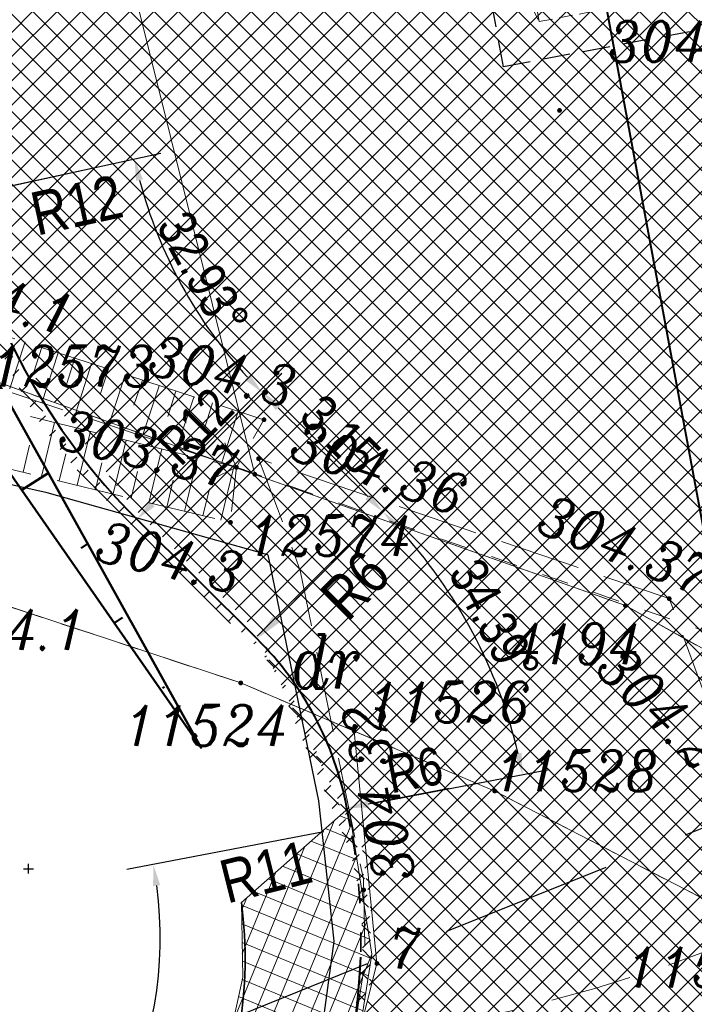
# Model space of a CAD drawing. Extents: x 779 to 3668, y -1329 to 9570.
# Tile 20 of 106: x 2268 to 2281, y -727 to -709. Entities that reach past the tile are written whole.
import ezdxf

# ---------------------------------------------------------------- set-up
doc = ezdxf.new("R2010")
doc.units = 0
for name, pattern in [('0.5_0.5', [1, 0.5, -0.5]), ('1.5_0.5', [2, 1.5, -0.5]), ('ACAD_ISO03W100', [30, 12, -18]), ('CIĄGłA', [0]), ('DASH', [0.75, 0.5, -0.25]), ('DASHED', [0.75, 0.5, -0.25]), ('HIDDEN2', [4.762499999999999, 3.175, -1.5875]), ('ib05_500', [1, 0.5, -0.5]), ('KRESKOWA', [0.75, 0.5, -0.25]), ('mz1.25_0.5', [1.75, 1.25, -0.5])]:
    doc.linetypes.add(name, pattern=pattern)
doc.layers.add('-AGP1_zbiorniki', color=7, linetype='DASHED', lineweight=5, true_color=0x000000)
for name, color, linetype, lineweight in [('000 Inne (niezydentyfikowane)', 7, 'Continuous', 0), ('203-punkt graniczny', 7, 'Continuous', 0), ('203-punkt graniczny-Atr103', 7, 'Continuous', 0), ('210-oznaczenie konturu użytku gruntowego', 7, 'Continuous', 0), ('217-kontur klasyfikacyjny', 7, 'Continuous', 0), ('218-kontur użytku gruntowego', 7, 'Continuous', 0), ('219-działka ewidencyjna', 7, 'Continuous', 0), ('_a_obiekty', 250, 'Continuous', 30), ('AGP1_KRAWEZNIKI', 7, 'Continuous', 40), ('jezdnia (powierzchnia)', 7, 'Continuous', 0), ('MPZP', 7, 'Continuous', 0), ('ogrodzenie trwałe (linia)', 7, 'Continuous', 0), ('przepust (linia)', 7, 'Continuous', 0), ('przepust (linia) - symbol', 7, 'Continuous', 0), ('punkt wysokościowy naturalny-Atr2', 7, 'Continuous', 0), ('RTPW01', 253, 'Continuous', 0), ('RTPW02', 7, 'Continuous', 0), ('skarpa nieumocniona (powierzchnia)', 7, 'Continuous', 0), ('zz-krawObn', 1, 'ACAD_ISO03W100', 35), ('zz-legenda', 7, 'Continuous', 13), ('zz-obrzeża', 44, 'Continuous', 35), ('zz-skarpy', 92, 'Continuous', 50), ('zz-wymiry', 7, 'Continuous', 18), ('zz-wypełnienie-chodniki', 142, 'Continuous', 5), ('zz-wypełnienie-drogi', 52, 'Continuous', 5)]:
    doc.layers.add(name, color=color, linetype=linetype, lineweight=lineweight)
doc.layers.add('TECHNOLOGIA PALIW', color=7, linetype='Continuous')
doc.styles.add('ARIAL', font='ARIALN.TTF')
doc.styles.get("Standard").update_dxf_attribs({"font": 'arial.ttf'})
doc.styles.add('Style-ITALIC_1250', font='ITALIC_1250.shx')
doc.linetypes.add('902-500', pattern='A,3.75,[24,dgnlstyle-geo-mz.shx,S=0.002785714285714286,R=0,X=0,Y=0],3.75', length=7.5)
doc.dimstyles.new('z1do1', dxfattribs={"dimtxt": 0.7, "dimasz": 0.4, "dimexe": 0.5, "dimexo": 0.5, "dimgap": 0.1, "dimtad": 1, "dimrnd": 0.05, "dimzin": 0, "dimdsep": 46, "dimtxsty": 'ARIAL', "dimcen": 0.09, "dimazin": 0, "dimtfac": 1, "dimtofl": 0, "dimtmove": 0, "dimatfit": 3, "dimfxl": 1, "dimtolj": 1, "dimtzin": 0, "dimarcsym": 0})

# ---------------------------------------------------------------- blocks, each defined once
blk = doc.blocks.new('203')
at = {"linetype": 'Continuous', "lineweight": -2, "ltscale": 10}
h = blk.add_hatch(color=0, dxfattribs=at)
edge = h.paths.add_edge_path()
edge.add_arc((0, 0), 0.45, 0, 360)
blk = doc.blocks.new('IB05')
at = {"color": 0, "linetype": 'Continuous', "lineweight": -2, "ltscale": 10}
for q in [(3.54, 3.54), (3.54, -3.54)]:
    blk.add_line((0, 0), q, dxfattribs=at)
blk = doc.blocks.new('RTPW01')
at = {"layer": 'RTPW01', "linetype": 'Continuous', "lineweight": 13, "true_color": 0x939598}
h = blk.add_hatch(color=252, dxfattribs=at)
edge = h.paths.add_edge_path()
edge.add_arc((0, 0), 0.045, 0, 360)
blk = doc.blocks.new('RTPW02')
at = {"layer": 'RTPW02', "linetype": 'Continuous', "lineweight": 13}
h = blk.add_hatch(color=7, dxfattribs=at)
edge = h.paths.add_edge_path()
edge.add_arc((0, 0), 0.045, 0, 360)
blk = doc.blocks.new('PZT MDCP podkład')
at = {"layer": '000 Inne (niezydentyfikowane)', "color": 8, "linetype": 'Continuous', "lineweight": 13, "flags": 128}
for points in [[(2130.446406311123, 41.14646074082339), (2130.146406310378, 40.22646074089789)], [(2130.756406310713, 41.04646074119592), (2130.60640631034, 40.58646074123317)], [(2131.056406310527, 40.94646074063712), (2130.756406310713, 40.01646074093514)], [(2131.366406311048, 40.84646074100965), (2131.216406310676, 40.37646074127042)], [(2131.676406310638, 40.74646074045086), (2131.376406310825, 39.81646074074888)], [(2131.98640631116, 40.64646074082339), (2131.836406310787, 40.17646074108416)], [(2132.29640631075, 40.53646074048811), (2131.996406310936, 39.60646074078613)], [(2132.616406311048, 40.43646074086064), (2132.456406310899, 39.97646074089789)], [(2132.926406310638, 40.33646074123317), (2132.616406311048, 39.40646074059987)], [(2133.23640631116, 40.23646074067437), (2133.086406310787, 39.76646074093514)], [(2133.566406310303, 40.12646074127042), (2133.256406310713, 39.18646074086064)], [(2133.916406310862, 40.01646074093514), (2133.766406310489, 39.54646074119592)], [(2134.386406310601, 39.85646074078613), (2134.086406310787, 38.91646074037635)], [(2130.746406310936, 38.65646074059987), (2130.98640631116, 39.65646074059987)], [(2131.406406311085, 38.49646074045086), (2131.656406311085, 39.49646074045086)], [(2130.406406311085, 38.73646074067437), (2130.526406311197, 39.23646074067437)], [(2132.076406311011, 38.33646074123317), (2132.316406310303, 39.32646074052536)], [(2131.076406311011, 38.57646074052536), (2131.196406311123, 39.07646074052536)], [(2132.73640631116, 38.16646074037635), (2132.976406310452, 39.16646074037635)], [(2133.396406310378, 38.00646074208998), (2133.636406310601, 39.00646074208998)], [(2131.746406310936, 38.41646074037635), (2131.866406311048, 38.90646074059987)], [(2134.066406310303, 37.84646074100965), (2134.306406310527, 38.83646074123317)], [(2132.406406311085, 38.25646074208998), (2132.526406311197, 38.74646074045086)], [(2133.066406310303, 38.08646074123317), (2133.186406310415, 38.58646074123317)], [(2133.73640631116, 37.92646074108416), (2133.85640631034, 38.42646074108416)]]:
    blk.add_lwpolyline(points, dxfattribs=at)
at = {"layer": '217-kontur klasyfikacyjny', "color": 8, "linetype": '1.5_0.5', "lineweight": 13, "flags": 128}
for points in [[(2129.646406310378, 40.50646074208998), (2134.696406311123, 38.69646074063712)], [(2134.696406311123, 38.69646074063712), (2141.556406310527, 36.26646074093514)], [(2141.556406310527, 36.26646074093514), (2153.186406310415, 29.79646074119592)]]:
    blk.add_lwpolyline(points, dxfattribs=at)
at = {"layer": '218-kontur użytku gruntowego', "color": 8, "linetype": '0.5_0.5', "lineweight": 13, "flags": 128}
for points in [[(2134.696406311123, 38.69646074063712), (2129.646406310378, 40.50646074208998)], [(2129.646406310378, 40.50646074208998), (2134.696406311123, 38.69646074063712)], [(2141.556406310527, 36.26646074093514), (2134.696406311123, 38.69646074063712)], [(2134.696406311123, 38.69646074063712), (2141.556406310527, 36.26646074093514)], [(2127.436406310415, 37.14646074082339), (2134.436406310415, 34.83646074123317)], [(2134.436406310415, 34.83646074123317), (2127.436406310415, 37.14646074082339)], [(2153.186406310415, 29.79646074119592), (2141.556406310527, 36.26646074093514)], [(2141.556406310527, 36.26646074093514), (2153.186406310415, 29.79646074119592)], [(2134.436406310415, 34.83646074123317), (2136.536406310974, 33.94646074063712)], [(2136.536406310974, 33.94646074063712), (2134.436406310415, 34.83646074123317)], [(2136.536406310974, 33.94646074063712), (2139.136406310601, 32.83646074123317)], [(2139.136406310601, 32.83646074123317), (2136.536406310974, 33.94646074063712)], [(2139.136406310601, 32.83646074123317), (2144.056406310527, 30.29646074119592)], [(2144.056406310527, 30.29646074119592), (2139.136406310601, 32.83646074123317)]]:
    blk.add_lwpolyline(points, dxfattribs=at)
at = {"layer": '219-działka ewidencyjna', "color": 8, "linetype": 'Continuous', "lineweight": 13, "flags": 128}
for points in [[(2127.666406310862, 66.85646074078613), (2134.696406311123, 38.69646074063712)], [(2129.646406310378, 40.50646074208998), (2134.696406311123, 38.69646074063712)], [(2141.556406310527, 36.26646074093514), (2134.696406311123, 38.69646074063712)], [(2127.436406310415, 37.14646074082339), (2134.436406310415, 34.83646074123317)], [(2141.556406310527, 36.26646074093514), (2153.186406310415, 29.79646074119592)], [(2134.436406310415, 34.83646074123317), (2136.536406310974, 33.94646074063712)], [(2136.536406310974, 33.94646074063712), (2136.956406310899, 29.64646074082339)], [(2136.536406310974, 33.94646074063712), (2139.136406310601, 32.83646074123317)], [(2139.136406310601, 32.83646074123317), (2144.056406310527, 30.29646074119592)], [(2136.016406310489, 25.92646074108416), (2136.956406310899, 29.64646074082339)]]:
    blk.add_lwpolyline(points, dxfattribs=at)
at = {"layer": 'jezdnia (powierzchnia)', "color": 8, "linetype": '1.5_0.5', "lineweight": 13, "flags": 128}
blk.add_lwpolyline([(2222.326157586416, 18.11695764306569), (2221.202736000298, 22.08333797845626), (2205.386406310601, 20.09646074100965), (2204.446406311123, 20.59646074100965), (2203.096406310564, 26.22646074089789), (2196.866406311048, 25.28646074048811), (2195.626406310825, 20.02646074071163), (2193.79640631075, 18.82646074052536), (2188.866406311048, 17.98646074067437), (2181.466406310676, 17.5564607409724), (2178.60640631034, 17.87646074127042), (2176.756406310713, 18.4564607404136), (2173.726406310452, 19.86646074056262), (2171.816406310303, 21.16646074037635), (2167.276406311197, 24.5564607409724), (2161.216406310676, 26.82646074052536), (2157.676406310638, 27.8064607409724), (2155.096406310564, 28.10646074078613), (2148.54640631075, 27.61646074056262), (2147.48640631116, 27.65646074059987), (2146.556406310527, 27.97646074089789), (2145.85640631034, 28.60646074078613), (2144.73640631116, 30.36646074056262), (2142.996406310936, 34.69646074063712), (2142.366406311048, 36.39646074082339), (2134.766406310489, 38.98646074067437), (2135.116406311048, 38.06646074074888), (2135.536406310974, 36.91646074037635), (2136.706406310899, 31.2064607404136), (2136.73640631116, 29.67646074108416), (2136.306406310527, 26.97646074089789), (2135.846406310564, 25.41646074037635), (2133.726406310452, 22.48646074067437), (2132.306406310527, 21.32646074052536), (2131.48640631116, 20.7064607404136), (2127.04640631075, 18.56646074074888), (2125.056406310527, 17.66646074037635), (2127.506406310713, 10.91646074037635), (2129.216406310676, 11.49646074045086), (2130.676406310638, 11.48646074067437), (2132.096406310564, 11.14646074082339), (2133.716406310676, 10.47646074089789), (2146.306406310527, 15.7064607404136), (2146.29640631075, 16.14646074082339), (2146.506406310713, 16.78646074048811), (2146.996406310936, 17.56646074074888), (2147.256406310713, 17.8064607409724), (2147.826406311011, 18.18646074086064), (2148.396406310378, 18.40646074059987), (2149.006406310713, 18.51646074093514), (2149.656406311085, 18.53646074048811), (2150.306406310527, 18.40646074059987), (2150.866406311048, 18.18646074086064), (2152.256406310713, 17.27646074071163), (2152.966406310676, 16.61646074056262), (2160.196406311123, 19.5564607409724), (2160.416406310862, 20.02646074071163), (2161.966406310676, 20.22646074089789), (2164.176406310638, 19.73646074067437), (2166.85640631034, 18.8064607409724), (2176.416406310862, 14.62646074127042), (2183.04640631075, 13.98646074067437), (2201.016406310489, 15.82646074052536), (2205.616406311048, 16.27646074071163), (2221.196406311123, 17.98646074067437), (2222.326157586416, 18.11695764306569)], close=True, dxfattribs=at)
at = {"layer": 'MPZP', "color": 8, "linetype": 'Continuous', "lineweight": 40, "flags": 128}
blk.add_lwpolyline([(2125.101502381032, 133.7545044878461), (2146.578038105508, 18.45540025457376), (2153.73655266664, -8.652922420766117)], dxfattribs=at)
at = {"layer": 'ogrodzenie trwałe (linia)', "color": 8, "linetype": '902-500', "lineweight": 30, "flags": 128}
for points in [[(2134.936406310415, 37.2064607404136), (2130.85640631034, 38.35646074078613), (2128.256406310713, 38.93646074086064), (2120.626406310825, 40.02646074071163), (2116.476406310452, 40.04646074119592), (2119.506406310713, 21.00646074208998), (2124.346406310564, 18.61646074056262), (2126.23640631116, 19.08646074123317)], [(2134.936406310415, 37.2064607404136), (2135.876406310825, 32.65646074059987), (2136.156406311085, 30.0564607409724), (2135.806406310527, 27.46646074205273), (2134.836406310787, 25.07646074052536), (2133.246406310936, 22.94646074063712), (2131.266406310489, 21.3064607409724)]]:
    blk.add_lwpolyline(points, dxfattribs=at)
at = {"layer": 'przepust (linia)', "color": 8, "linetype": 'ib05_500', "lineweight": 13, "flags": 128}
blk.add_lwpolyline([(2134.35640631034, 38.82646074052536), (2143.076406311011, 35.77646074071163)], dxfattribs=at)
at = {"layer": 'skarpa nieumocniona (powierzchnia)', "color": 8, "linetype": 'mz1.25_0.5', "lineweight": 13, "flags": 128}
for points in [[(2128.29640631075, 40.83646074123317), (2134.35640631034, 38.82646074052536), (2134.866406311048, 39.7064607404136), (2128.316406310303, 41.83646074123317), (2120.656406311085, 42.90646074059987), (2116.48640631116, 42.85646074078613), (2114.636406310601, 43.22646074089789), (2112.886406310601, 42.25646074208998), (2113.586406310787, 42.3864607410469), (2114.086406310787, 42.08646074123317), (2116.176406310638, 41.97646074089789), (2120.73640631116, 42.0564607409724), (2128.29640631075, 40.83646074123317)], [(2128.29640631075, 40.83646074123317), (2134.35640631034, 38.82646074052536), (2134.866406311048, 39.7064607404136), (2128.316406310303, 41.83646074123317), (2120.656406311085, 42.90646074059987), (2116.48640631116, 42.85646074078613), (2114.636406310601, 43.22646074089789), (2112.886406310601, 42.25646074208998), (2113.586406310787, 42.3864607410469), (2114.086406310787, 42.08646074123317), (2116.176406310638, 41.97646074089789), (2120.73640631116, 42.0564607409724), (2128.29640631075, 40.83646074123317)], [(2128.256406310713, 40.32646074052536), (2120.706406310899, 41.19646074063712), (2116.166406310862, 41.19646074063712), (2113.98640631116, 41.29646074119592), (2113.336406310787, 41.08646074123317), (2113.946406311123, 40.31646074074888), (2117.006406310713, 40.48646074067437), (2120.626406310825, 40.37646074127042), (2128.216406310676, 39.26646074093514), (2134.246406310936, 37.8064607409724), (2134.35640631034, 38.82646074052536), (2128.256406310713, 40.32646074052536)], [(2128.256406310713, 40.32646074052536), (2120.706406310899, 41.19646074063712), (2116.166406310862, 41.19646074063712), (2113.98640631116, 41.29646074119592), (2113.336406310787, 41.08646074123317), (2113.946406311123, 40.31646074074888), (2117.006406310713, 40.48646074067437), (2120.626406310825, 40.37646074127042), (2128.216406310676, 39.26646074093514), (2134.246406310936, 37.8064607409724), (2134.35640631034, 38.82646074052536), (2128.256406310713, 40.32646074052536)]]:
    blk.add_lwpolyline(points, close=True, dxfattribs=at)
at = {"layer": '203-punkt graniczny', "color": 8, "linetype": 'Continuous', "lineweight": 13, "xscale": 0.1, "yscale": 0.1, "zscale": 0.1}
for p in [(2134.696406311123, 38.69646074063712), (2141.556406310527, 36.26646074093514), (2134.436406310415, 34.83646074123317), (2136.536406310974, 33.94646074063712), (2139.136406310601, 32.83646074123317), (2136.956406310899, 29.64646074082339)]:
    blk.add_blockref('203', p, dxfattribs=at)
at = {"layer": 'przepust (linia) - symbol', "color": 8, "linetype": 'Continuous', "lineweight": 13, "xscale": 0.09999999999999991, "yscale": 0.09999999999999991, "zscale": 0.09999999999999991, "rotation": 160.7219999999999}
blk.add_blockref('IB05', (2134.35640631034, 38.82646074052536), dxfattribs=at)
at = {"layer": 'RTPW01', "color": 8, "linetype": 'Continuous', "lineweight": 13}
for p in [(2140.336406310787, 45.42946074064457), (2134.866406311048, 39.7064607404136), (2134.246406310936, 37.8064607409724)]:
    blk.add_blockref('RTPW01', p, dxfattribs=at)
at = {"layer": 'RTPW02', "color": 8, "linetype": 'Continuous', "lineweight": 13}
for p in [(2134.766406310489, 38.98646074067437), (2134.35640631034, 38.82646074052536), (2142.366406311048, 36.39646074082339), (2136.710313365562, 31.00720098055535)]:
    blk.add_blockref('RTPW02', p, dxfattribs=at)
at = {"layer": '203-punkt graniczny-Atr103', "color": 8, "lineweight": 13, "char_height": 0.75, "attachment_point": 7, "line_spacing_factor": 0.6}
for s, insert in [('\\FITALIC_1250;\\H1x;\\W0.9;12573', (2129.817296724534, 40.32409184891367)), ('\\FITALIC_1250;\\H1x;\\W0.9;12574', (2134.571086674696, 37.18599642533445)), ('\\FITALIC_1250;\\H1x;\\W0.9;4194', (2139.41457978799, 35.18364543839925)), ('\\FITALIC_1250;\\H1x;\\W0.9;11526', (2136.787045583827, 34.10603352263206)), ('\\FITALIC_1250;\\H1x;\\W0.9;11524', (2132.283187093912, 33.67385904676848)), ('\\FITALIC_1250;\\H1x;\\W0.9;11528', (2139.136406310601, 32.83646074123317)), ('\\FITALIC_1250;\\H1x;\\W0.9;11528', (2139.136406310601, 32.83646074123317)), ('\\FITALIC_1250;\\H1x;\\W0.9;7', (2137.191758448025, 29.55579967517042)), ('\\FITALIC_1250;\\H1x;\\W0.9;11529', (2141.572798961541, 29.20224738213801))]:
    blk.add_mtext(s, dxfattribs=dict(at, insert=insert))
at = {"layer": '210-oznaczenie konturu użytku gruntowego', "color": 8, "linetype": 'Continuous', "lineweight": 13, "insert": (2135.35640631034, 34.73312740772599), "char_height": 1, "attachment_point": 7, "line_spacing_factor": 0.6}
blk.add_mtext('\\FITALIC_1250;\\H1x;\\W0.79;dr', dxfattribs=at)
at = {"layer": 'punkt wysokościowy naturalny-Atr2', "color": 8, "lineweight": 13, "insert": (2128.85640631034, 35.44646074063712), "char_height": 0.75, "attachment_point": 7, "line_spacing_factor": 0.6}
blk.add_mtext('\\FITALIC_1250;\\H1x;\\W0.9;304.1', dxfattribs=at)
at = {"layer": 'RTPW01', "color": 8, "linetype": 'Continuous', "lineweight": 13, "style": 'Style-ITALIC_1250', "width": 0.9}
blk.add_text('304.3', height=0.75, dxfattribs=at).set_placement((2141.236406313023, 46.3294607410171))
for s, height, rotation, p in [('304.1', 0.7499999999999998, 346.54527, (2128.589253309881, 41.88793149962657)), ('304.3', 0.7499999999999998, 346.54527, (2132.682908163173, 40.56220538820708)), ('304.3', 0.7499999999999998, 346.54527, (2131.70366696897, 37.11572636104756)), ('304.2', 0.75, 315.21483, (2140.968317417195, 35.07443729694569))]:
    blk.add_text(s, height=height, rotation=rotation, dxfattribs=at).set_placement(p)
at = {"layer": 'RTPW02', "color": 8, "linetype": 'Continuous', "lineweight": 13, "style": 'Style-ITALIC_1250'}
for s, height, rotation, width, p in [('303.37', 0.7499999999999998, 346.54527, 0.8999999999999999, (2131.017221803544, 39.18796181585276)), ('304.36', 0.75, 341.05635, 0.9, (2135.292454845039, 39.00293449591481)), ('304.37', 0.7500000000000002, 338.2150205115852, 0.9, (2139.867252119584, 37.64963059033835)), ('304.32', 0.7500000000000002, 100.80324, 0.9, (2137.66641038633, 31.23378685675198))]:
    blk.add_text(s, height=height, rotation=rotation, dxfattribs=dict(at, width=width)).set_placement(p)
blk = doc.blocks.new('ZBIORNIKI PALIW ODBICIE LUSTRZANE')
at = {"layer": '-AGP1_zbiorniki', "lineweight": 5, "ltscale": 0.5}
for p, q in [((2206.584309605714, -323.9872949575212, 8.674231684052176e-07), (2206.123849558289, -321.5300696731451, 8.674231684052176e-07)), ((2206.123849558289, -321.5300696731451, 8.674231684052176e-07), (2206.584302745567, -323.9872583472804, 8.674231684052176e-07))]:
    blk.add_line(p, q, dxfattribs=at)
at = {"layer": '-AGP1_zbiorniki', "lineweight": 13, "ltscale": 0.5}
blk.add_line((2206.584302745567, -323.9872583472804, 8.674231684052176e-07), (2218.772201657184, -321.7034927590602, 8.674231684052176e-07), dxfattribs=at)
blk.add_arc((2210.095401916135, -322.0575950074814, 8.674231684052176e-07), 4.006433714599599, 172.4339199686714, 208.793240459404, dxfattribs=at)
at = {"linetype": 'KRESKOWA', "elevation": 8.674231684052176e-07}
blk.add_lwpolyline([(2204.637505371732, -317.9426729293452), (2218.397989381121, -315.3640919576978), (2219.683793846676, -322.2445302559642), (2205.923309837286, -324.8231112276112)], close=True, dxfattribs=at)
blk = doc.blocks.new('*D1554')
at = {"layer": 'Defpoints', "color": 0, "transparency": 16777216}
for p in [(2263.716395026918, -726.0830924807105), (2268.428117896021, -736.022894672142)]:
    blk.add_point(p, dxfattribs=at)
at = {"layer": 'zz-legenda', "color": 0, "lineweight": -2, "transparency": 16777216}
blk.add_line((2266.993213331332, -732.9958347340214), (2268.256782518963, -735.6614473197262), dxfattribs=at)
at = {"layer": 'zz-legenda', "color": 0, "transparency": 16777216}
blk.add_solid([(2268.317023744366, -735.6328914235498), (2268.19654129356, -735.6900032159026), (2268.428117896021, -736.022894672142)], dxfattribs=at)
at = {"layer": 'zz-legenda', "color": 0, "transparency": 16777216, "insert": (2267.713945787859, -733.4623691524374), "char_height": 0.7, "attachment_point": 5, "rotation": 295.36215967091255, "style": 'ARIAL'}
blk.add_mtext('\\A1;R11', dxfattribs=at)
blk = doc.blocks.new('*D1558')
at = {"layer": 'Defpoints', "color": 0, "transparency": 16777216}
for p in [(2279.027896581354, -709.8262576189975), (2267.300793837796, -712.370871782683), (2271.030944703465, -713.25711803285), (2270.56870230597, -718.3375461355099)]:
    blk.add_point(p, dxfattribs=at)
at = {"layer": 'zz-wymiry', "color": 0, "lineweight": -2, "transparency": 16777216}
for p, q in [((2267.789423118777, -712.2648461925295), (2271.01257691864, -711.5654677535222)), ((2270.921168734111, -717.9829091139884), (2273.246149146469, -715.6436107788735))]:
    blk.add_line(p, q, dxfattribs=at)
blk.add_arc((2279.027896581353, -709.8262576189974), 8.701841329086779, 194.8765470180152, 222.5419169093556, dxfattribs=at)
at = {"layer": 'zz-wymiry', "color": 0, "transparency": 16777216}
for points in [[(2270.552921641, -712.0759744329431), (2270.682538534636, -712.044713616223), (2270.523947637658, -711.6714933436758)], [(2272.664598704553, -715.6636361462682), (2272.568458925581, -715.7560207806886), (2272.893682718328, -715.9982478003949)]]:
    blk.add_solid(points, dxfattribs=at)
at = {"layer": 'zz-wymiry', "color": 0, "transparency": 16777216, "insert": (2271.796955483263, -713.7865967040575), "char_height": 0.7, "attachment_point": 5, "rotation": 298.70923196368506, "style": 'ARIAL'}
blk.add_mtext('\\A1;32.93°', dxfattribs=at)
blk = doc.blocks.new('*D1563')
at = {"layer": 'Defpoints', "color": 0, "transparency": 16777216}
for p in [(2272.792071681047, -720.5473071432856), (2277.179299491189, -721.2784340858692), (2274.456572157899, -723.680626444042), (2268.562474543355, -724.8029514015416)]:
    blk.add_point(p, dxfattribs=at)
at = {"layer": 'zz-wymiry', "color": 0, "lineweight": -2, "transparency": 16777216}
for p, q in [((2273.144538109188, -720.1926701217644), (2275.47770664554, -717.8451332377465)), ((2274.947746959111, -723.5870993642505), (2278.199102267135, -722.9679923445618))]:
    blk.add_line(p, q, dxfattribs=at)
blk.add_arc((2268.562474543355, -724.8029514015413), 9.309774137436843, 13.24285474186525, 42.71394339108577, dxfattribs=at)
at = {"layer": 'zz-wymiry', "color": 0, "transparency": 16777216}
for points in [[(2275.354826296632, -718.534037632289), (2275.450827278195, -718.4415087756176), (2275.125240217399, -718.1997702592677)], [(2277.689888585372, -722.6564033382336), (2277.559474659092, -722.6841519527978), (2277.707927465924, -723.0615194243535)]]:
    blk.add_solid(points, dxfattribs=at)
at = {"layer": 'zz-wymiry', "color": 0, "transparency": 16777216, "insert": (2277.188106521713, -720.2207919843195), "char_height": 0.7, "attachment_point": 5, "rotation": 297.9783990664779, "style": 'ARIAL'}
blk.add_mtext('\\A1;34.39°', dxfattribs=at)
blk = doc.blocks.new('*D1542')
at = {"layer": 'Defpoints', "color": 0, "transparency": 16777216}
for p in [(2271.410477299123, -717.490587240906), (2275.125240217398, -718.1997702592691), (2273.633846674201, -719.7003482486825)]:
    blk.add_point(p, dxfattribs=at)
at = {"layer": 'zz-wymiry', "color": 0, "lineweight": -2, "transparency": 16777216}
for p, q in [((2271.762943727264, -717.1359502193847), (2273.254337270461, -715.6353722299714)), ((2273.185580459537, -716.2719823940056), (2274.841530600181, -717.9177971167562)), ((2273.986313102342, -719.3457112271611), (2275.477706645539, -717.8451332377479))]:
    blk.add_line(p, q, dxfattribs=at)
at = {"layer": 'zz-wymiry', "color": 0, "transparency": 16777216}
for points in [[(2273.232575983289, -716.2246974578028), (2273.138584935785, -716.3192673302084), (2272.90187084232, -715.9900092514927)], [(2274.888526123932, -717.8705121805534), (2274.794535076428, -717.965082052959), (2275.125240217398, -718.1997702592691)]]:
    blk.add_solid(points, dxfattribs=at)
at = {"layer": 'zz-wymiry', "color": 0, "transparency": 16777216, "insert": (2274.335992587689, -716.7704670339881), "char_height": 0.7, "attachment_point": 5, "rotation": 315.17588013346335, "style": 'ARIAL'}
blk.add_mtext('\\A1;3.15', dxfattribs=at)
blk = doc.blocks.new('*D1564')
at = {"layer": 'Defpoints', "color": 0, "transparency": 16777216}
for p in [(2274.456572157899, -723.6806264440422), (2268.562474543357, -724.8029514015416)]:
    blk.add_point(p, dxfattribs=at)
at = {"layer": 'zz-legenda', "color": 0, "lineweight": -2, "transparency": 16777216}
for p, q in [((2276.347494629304, -723.320566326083), (2274.849511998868, -723.6058047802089)), ((2268.562474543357, -724.8929514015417), (2268.562474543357, -724.7129514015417)), ((2268.472474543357, -724.8029514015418), (2268.652474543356, -724.8029514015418))]:
    blk.add_line(p, q, dxfattribs=at)
at = {"layer": 'zz-legenda', "color": 0, "transparency": 16777216}
blk.add_solid([(2274.837041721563, -723.5403148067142), (2274.861982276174, -723.6712947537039), (2274.456572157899, -723.6806264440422)], dxfattribs=at)
at = {"layer": 'zz-legenda', "color": 0, "transparency": 16777216, "insert": (2275.709414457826, -722.9764469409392), "char_height": 0.7, "attachment_point": 5, "rotation": 10.780917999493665, "style": 'ARIAL'}
blk.add_mtext('\\A1;R6', dxfattribs=at)
blk = doc.blocks.new('*D1543')
at = {"layer": 'Defpoints', "color": 0, "transparency": 16777216}
for p in [(2279.027896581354, -709.826257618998), (2270.568702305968, -718.3375461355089)]:
    blk.add_point(p, dxfattribs=at)
at = {"layer": 'zz-legenda', "color": 0, "lineweight": -2, "transparency": 16777216}
blk.add_line((2272.517269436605, -716.3769791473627), (2270.850675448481, -718.0538365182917), dxfattribs=at)
at = {"layer": 'zz-legenda', "color": 0, "transparency": 16777216}
blk.add_solid([(2270.803390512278, -718.0068409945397), (2270.897960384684, -718.1008320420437), (2270.568702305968, -718.3375461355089)], dxfattribs=at)
at = {"layer": 'zz-legenda', "color": 0, "transparency": 16777216, "insert": (2271.644914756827, -716.6143153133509), "char_height": 0.7, "attachment_point": 5, "rotation": 45.17588013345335, "style": 'ARIAL'}
blk.add_mtext('\\A1;R12', dxfattribs=at)
blk = doc.blocks.new('*D1575')
at = {"layer": 'Defpoints', "color": 0, "transparency": 16777216}
for p in [(2274.522240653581, -724.0254967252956), (2263.716395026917, -726.083092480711), (2269.336624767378, -730.7157647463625), (2268.428117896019, -736.0228946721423)]:
    blk.add_point(p, dxfattribs=at)
at = {"layer": 'zz-wymiry', "color": 0, "lineweight": -2, "transparency": 16777216}
for p, q in [((2274.031065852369, -724.1190238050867), (2270.380113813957, -724.8142200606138)), ((2268.213948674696, -735.5710854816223), (2266.622007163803, -732.2127420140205))]:
    blk.add_line(p, q, dxfattribs=at)
blk.add_arc((2263.716395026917, -726.0830924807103), 7.283449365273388, 298.5091840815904, 7.633893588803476, dxfattribs=at)
at = {"layer": 'zz-wymiry', "color": 0, "transparency": 16777216}
for points in [[(2270.869484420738, -725.1262064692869), (2271.001099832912, -725.1048719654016), (2270.871288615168, -724.7206929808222)], [(2267.222981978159, -732.5427896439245), (2267.162583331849, -732.4239208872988), (2266.836176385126, -732.66455120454)]]:
    blk.add_solid(points, dxfattribs=at)
at = {"layer": 'zz-wymiry', "color": 0, "transparency": 16777216, "insert": (2270.617925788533, -729.5887506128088), "char_height": 0.7, "attachment_point": 5, "rotation": 243.07153883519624, "style": 'ARIAL'}
blk.add_mtext('\\A1;75.42°', dxfattribs=at)

msp = doc.modelspace()

# ---------------------------------------------------------------- hatches: boundary and pattern name
at = {"layer": 'zz-wypełnienie-chodniki'}
h = msp.add_hatch(dxfattribs=at)
h.set_pattern_fill('ANSI37', color=256, scale=0.1, style=0)
h.set_pattern_definition([(45, (72.09601380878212, -387.0552870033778), (-0.2245064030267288, 0.2245064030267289), []), (135, (72.09601380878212, -387.0552870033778), (-0.2245064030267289, -0.2245064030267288), [])])
edge = h.paths.add_edge_path()
edge.add_arc((2285.894166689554, -725.9263916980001), 2.632842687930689, 240.83171109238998, 270.2906532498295, ccw=False)
edge.add_arc((2286.40372488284, -725.3676798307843), 3.37347240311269, 200.4116660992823, 237.8982900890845, ccw=False)
edge.add_arc((2440.640122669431, -674.7408462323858), 165.7037624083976, 197.7806309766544, 198.2175828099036, ccw=False)
edge.add_arc((2286.658179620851, -724.1136160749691), 4.000000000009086, 112.30075385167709, 197.8898825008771, ccw=False)
edge.add_line((2285.140306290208, -720.4127971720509), (2289.001173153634, -719.1048640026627))
edge.add_arc((2283.136789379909, -702.866630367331), 17.26473946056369, 289.8570159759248, 321.7647974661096)
edge.add_arc((2284.721466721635, -704.140377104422), 15.23171446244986, 321.8391110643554, 367.1869803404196)
edge.add_line((2299.83350797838, -702.2347710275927), (2295.184004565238, -678.4402083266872))
edge.add_line((2295.184004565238, -678.4402083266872), (2293.333900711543, -672.378345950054))
edge.add_line((2293.333900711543, -672.378345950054), (2289.746188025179, -662.3480437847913))
edge.add_line((2289.746188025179, -662.3480437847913), (2282.619568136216, -644.272506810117))
edge.add_line((2282.619568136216, -644.272506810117), (2278.67125433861, -634.2582373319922))
edge.add_line((2278.67125433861, -634.2582373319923), (2278.337775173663, -633.4124205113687))
edge.add_arc((2273.685580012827, -635.247590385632), 5.001076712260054, 21.52794352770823, 100.541275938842)
edge.add_line((2272.770663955, -630.3309149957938), (2272.6376260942, -630.3556956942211))
edge.add_line((2272.6376260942, -630.3556956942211), (2250.642922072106, -634.4526055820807))
edge.add_line((2250.642922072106, -634.4526055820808), (2259.908651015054, -684.1968883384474))
edge.add_line((2259.908651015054, -684.1968883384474), (2263.611693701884, -683.5071299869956))
edge.add_arc((2263.74386669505, -684.7029512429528), 1.203103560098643, -19.96193769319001, 96.30724697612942, ccw=False)
edge.add_arc((2264.404955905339, -684.9423604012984), 0.4999999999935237, 317.2270974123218, 339.9615464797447, ccw=False)
edge.add_arc((2269.722396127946, -689.8616948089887), 6.743964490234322, 137.2270973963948, 184.4631622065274)
edge.add_line((2262.998882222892, -690.3864974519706), (2263.357311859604, -692.7023700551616))
edge.add_line((2263.357311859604, -692.7023700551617), (2264.414964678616, -698.4130382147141))
edge.add_line((2264.414964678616, -698.4130382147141), (2265.258140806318, -702.9571059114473))
edge.add_line((2265.258140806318, -702.9571059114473), (2267.41391469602, -712.8922002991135))
edge.add_arc((2282.496807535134, -708.9647691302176), 15.58583882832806, 194.5951329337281, 204.2785181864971)
edge.add_arc((2275.693867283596, -711.9014065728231), 8.177987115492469, 205.1211640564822, 225.4637220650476)
edge.add_line((2269.958148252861, -717.7307290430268), (2272.389404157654, -720.147104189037))
edge.add_arc((2266.683808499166, -725.3205960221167), 7.70187247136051, 27.114490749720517, 42.19985456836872, ccw=False)
edge.add_line((2273.539226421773, -721.8103133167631), (2274.630799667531, -724.3600385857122))
edge.add_arc((2268.390946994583, -726.1894845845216), 6.502509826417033, -2.9609049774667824, 16.340470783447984, ccw=False)
edge.add_arc((2256.754879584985, -724.4090106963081), 18.25300297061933, 344.7003824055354, 353.34182273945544, ccw=False)
edge.add_line((2274.360981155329, -729.2253687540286), (2274.070981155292, -730.2753687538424))
edge.add_arc((2264.508767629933, -726.7614300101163), 10.18742818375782, 310.1754082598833, 339.82254230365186, ccw=False)
edge.add_line((2271.080981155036, -734.5453687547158), (2270.60275513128, -734.7372234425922))
edge.add_arc((2264.508767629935, -726.7614300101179), 10.03742818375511, 307.3820107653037, 339.7887873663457)
edge.add_arc((2244.773227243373, -721.5874141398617), 30.40870538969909, 343.4897296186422, 347.8328201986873)
edge.add_arc((2256.749624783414, -724.4081912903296), 18.10831725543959, 348.5707290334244, 353.3645147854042)
edge.add_arc((2268.307619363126, -726.1983801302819), 6.436124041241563, 357.3081371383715, 376.048817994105)
edge.add_line((2274.4929050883, -724.4190731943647), (2273.403371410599, -721.8741120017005))
edge.add_arc((2270.676646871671, -722.5597468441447), 2.811604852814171, 14.11440779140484, 55.20945348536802)
edge.add_line((2272.280886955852, -720.2507350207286), (2269.852674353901, -717.8373845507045))
edge.add_arc((2275.6938672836, -711.9014065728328), 8.327987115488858, 205.1135589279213, 225.461118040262, ccw=False)
edge.add_arc((2282.496807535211, -708.9647691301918), 15.73583882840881, 194.5838918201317, 204.2825258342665, ccw=False)
edge.add_line((2267.267977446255, -712.9270106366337), (2265.111071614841, -702.9866995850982))
edge.add_line((2265.111071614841, -702.9866995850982), (2264.235368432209, -698.2944430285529))
edge.add_line((2264.235368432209, -698.2944430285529), (2261.564675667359, -698.7916873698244))
edge.add_line((2261.564675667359, -698.7916873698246), (2260.53029652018, -693.389664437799))
edge.add_line((2260.53029652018, -693.3896644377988), (2263.238489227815, -692.8852670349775))
edge.add_line((2263.238489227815, -692.8852670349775), (2262.849783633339, -690.403860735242))
edge.add_arc((2269.722396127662, -689.8616948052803), 6.893964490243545, 137.4766232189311, 184.5106019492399, ccw=False)
edge.add_arc((2264.273032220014, -684.8641810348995), 0.5000000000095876, 317.4766233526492, 342.9050172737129)
edge.add_arc((2263.747331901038, -684.7025048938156), 1.049999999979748, 342.9050174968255, 381.5320247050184)
edge.add_line((2264.724055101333, -684.3171326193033), (2257.978069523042, -685.5736938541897))
edge.add_line((2257.978069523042, -685.5736938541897), (2255.821077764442, -673.9929709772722))
edge.add_line((2255.821077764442, -673.9929709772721), (2256.951558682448, -673.7824000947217))
edge.add_line((2256.951558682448, -673.7824000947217), (2249.632353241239, -634.4884342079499))
edge.add_line((2249.632353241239, -634.48843420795), (2250.615443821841, -634.3053160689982))
edge.add_line((2250.615443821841, -634.3053160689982), (2272.62511313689, -630.2054459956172))
edge.add_line((2272.62511313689, -630.2054459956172), (2272.744991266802, -630.1828700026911))
edge.add_arc((2273.685830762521, -635.2467425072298), 5.150532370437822, 21.519896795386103, 100.52522516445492, ccw=False)
edge.add_line((2278.477320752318, -633.3574020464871), (2278.80631718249, -634.1918491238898))
edge.add_line((2278.80631718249, -634.1918491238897), (2282.766388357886, -644.2359393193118))
edge.add_line((2282.766388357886, -644.2359393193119), (2286.521782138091, -653.7609144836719))
edge.add_line((2286.521782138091, -653.7609144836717), (2287.135788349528, -653.5188310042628))
edge.add_line((2287.135788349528, -653.5188310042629), (2287.744734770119, -655.0630645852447))
edge.add_line((2287.744734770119, -655.0630645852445), (2287.130644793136, -655.3051810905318))
edge.add_line((2287.130644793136, -655.305181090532), (2289.885733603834, -662.2930253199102))
edge.add_line((2289.885733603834, -662.29302531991), (2293.477368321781, -672.3345635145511))
edge.add_line((2293.477368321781, -672.3345635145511), (2295.331221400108, -678.4114473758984))
edge.add_line((2295.331221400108, -678.4114473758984), (2299.982329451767, -702.2160048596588))
edge.add_arc((2284.72146672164, -704.1403771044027), 15.38171446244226, -38.161251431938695, 7.186980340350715, ccw=False)
edge.add_arc((2283.136789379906, -702.8666303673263), 17.41473946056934, 289.8520854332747, 321.76511738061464, ccw=False)
edge.add_line((2289.050714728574, -719.2464544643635), (2285.18843461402, -720.5548663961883))
edge.add_arc((2286.624822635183, -724.0979322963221), 3.823156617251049, 112.0680378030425, 198.2671306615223)
edge.add_line((2282.99433226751, -725.2962920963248), (2283.382651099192, -726.491907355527))
edge.add_arc((2285.844121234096, -725.6769277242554), 2.592880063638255, 198.3194318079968, 219.5311920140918)
edge.add_arc((2285.894167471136, -725.9263958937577), 2.48284268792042, 214.3488660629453, 282.14863913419)
edge.add_line((2286.41667809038, -728.3536351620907), (2285.9075226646, -728.5592005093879))
h = msp.add_hatch(dxfattribs=at)
h.set_pattern_fill('ANSI37', color=256, scale=0.1, style=0)
h.set_pattern_definition([(67.62786219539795, (2259.900981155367, -739.5153687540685), (-0.2936021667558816, 0.1208470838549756), []), (157.6278621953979, (2259.900981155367, -739.5153687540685), (-0.1208470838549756, -0.2936021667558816), [])])
h.paths.add_polyline_path([(2273.240919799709, -732.0222346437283), (2273.964470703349, -730.570056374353), (2274.571900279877, -728.5842569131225), (2274.91996414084, -726.3821468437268), (2274.490817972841, -723.6768800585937), (2272.504299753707, -725.4294185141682), (2272.526545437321, -726.8075227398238), (2272.046291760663, -729.0101180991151), (2271.021225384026, -731.2038495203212), (2269.285026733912, -732.9674832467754), (2267.008387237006, -734.0609736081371), (2257.79235631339, -737.9024962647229), (2258.560981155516, -740.1453687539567), (2269.514057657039, -735.5083453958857), (2270.500460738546, -734.9896291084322), (2271.868919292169, -733.8049987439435)])
at = {"layer": 'zz-wypełnienie-drogi'}
h = msp.add_hatch(dxfattribs=at)
h.set_pattern_fill('ANSI37', color=256, scale=0.1, style=0)
h.set_pattern_definition([(45, (535.0040934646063, -882.7035675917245), (-0.2245064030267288, 0.2245064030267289), []), (135, (535.0040934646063, -882.7035675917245), (-0.2245064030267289, -0.2245064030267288), [])])
h.paths.add_polyline_path([(2266.010258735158, -694.7869315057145), (2292.61740117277, -688.4342447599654), (2294.336748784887, -698.0867752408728), (2293.961295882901, -702.9702017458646), (2289.001173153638, -719.1048640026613), (2291.198329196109, -718.3031042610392), (2295.308553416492, -715.2187263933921), (2298.793561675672, -710.3511164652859), (2299.945371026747, -706.3380753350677), (2299.833507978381, -702.2347710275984), (2296.435369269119, -684.844543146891), (2288.133915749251, -681.5362758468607), (2287.827120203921, -682.9261767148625), (2287.058586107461, -683.5833317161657), (2275.83850312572, -685.4912835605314), (2274.734612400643, -685.2336754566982), (2262.860373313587, -689.1988303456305), (2267.755688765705, -714.4707695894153), (2270.490873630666, -718.1115959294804), (2272.712625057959, -720.337507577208), (2274.734663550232, -724.4118452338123), (2274.956147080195, -725.9940185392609), (2274.805310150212, -727.6118136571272), (2274.338481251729, -729.5566989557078), (2273.752647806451, -731.1439564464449), (2272.729182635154, -732.9005116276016), (2271.845168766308, -734.2368280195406), (2285.498553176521, -728.7239855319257), (2284.584994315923, -728.3139020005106), (2283.9920037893, -727.7264796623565), (2283.399575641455, -726.9024205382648), (2282.721233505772, -724.8210609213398), (2282.808492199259, -723.0273691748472), (2283.374473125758, -721.8294760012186), (2284.658263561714, -720.6494633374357), (2283.473900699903, -701.6946744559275), (2267.797874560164, -704.607399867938)])

# ---------------------------------------------------------------- linework, layer by layer
at = {"color": 3, "linetype": 'HIDDEN2', "lineweight": 30}
msp.add_lwpolyline([(2314.03385061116, -731.3887890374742), (2301.353334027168, -725.1672251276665), (2297.492683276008, -723.0183226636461, 0.09835274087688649), (2295.26758094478, -722.3010587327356), (2293.274800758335, -722.0693401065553), (2286.489955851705, -722.5769086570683), (2286.133776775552, -722.5634679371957, 0.1057541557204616), (2283.661219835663, -722.9955575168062), (2268.840823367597, -728.9792446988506), (2265.500333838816, -730.3193820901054), (2257.606758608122, -733.3442923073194), (2256.063907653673, -727.0568846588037), (2253.916127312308, -717.2496684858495), (2249.968458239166, -698.0184544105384)], format="xyb", dxfattribs=at)
at = {"layer": '_a_obiekty', "color": 251, "linetype": 'DASH', "lineweight": 5, "ltscale": 3, "true_color": 0x636466, "elevation": 2.493476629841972e-09}
msp.add_lwpolyline([(2239.981408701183, -701.085075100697), (2240.491545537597, -703.8299732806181, 0.414213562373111), (2275.468102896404, -727.8433119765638), (2276.058001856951, -727.7336797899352, 0.4142135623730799), (2300.071340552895, -692.7571224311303), (2299.561203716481, -690.0122242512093, 0.414213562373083), (2264.584646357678, -665.9988855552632), (2263.99474739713, -666.1085177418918, 0.4142135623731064)], format="xyb", close=True, dxfattribs=at)
at = {"layer": 'AGP1_KRAWEZNIKI'}
for p, q in [((2270.56870230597, -718.3375461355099), (2272.792071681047, -720.5473071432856)), ((2274.522240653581, -724.0254967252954), (2274.456572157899, -723.6806264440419))]:
    msp.add_line(p, q, dxfattribs=at)
for centre, radius, start, end in [((2279.027896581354, -709.8262576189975), 12, 192.2425837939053, 225.175880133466), ((2268.562474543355, -724.8029514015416), 6, 10.78091799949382, 45.17588013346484), ((2263.716395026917, -726.0830924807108), 11, 295.3621596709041, 358.1327910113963)]:
    msp.add_arc(centre, radius, start, end, dxfattribs=at)
at = {"layer": 'zz-krawObn', "ltscale": 0.03}
msp.add_arc((2263.716395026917, -726.0830924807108), 11, 358.6523445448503, 10.78091799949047, dxfattribs=at)
at = {"layer": 'zz-legenda'}
for p, q in [((2270.819457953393, -711.6073718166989), (2267.789423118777, -712.2648461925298)), ((2274.524109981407, -718.8046024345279), (2273.144538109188, -720.1926701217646)), ((2268.562474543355, -724.8929514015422), (2268.562474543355, -724.7129514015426)), ((2268.472474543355, -724.8029514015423), (2268.652474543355, -724.8029514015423))]:
    msp.add_line(p, q, dxfattribs=at)
msp.add_solid([(2273.085431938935, -720.1339257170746), (2273.203644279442, -720.2514145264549), (2272.792071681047, -720.5473071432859)], dxfattribs=at)
at = {"layer": 'zz-obrzeża'}
msp.add_line((2272.504299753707, -725.4294185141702), (2274.490817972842, -723.6768800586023), dxfattribs=at)
msp.add_arc((2264.525224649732, -726.464743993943), 8.045964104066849, 300.667800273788, 7.393111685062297, dxfattribs=at)
at = {"layer": 'zz-skarpy'}
for p, q in [((2268.926679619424, -717.4817248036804), (2268.434496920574, -717.7997797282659)), ((2269.655776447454, -718.7915575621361), (2269.53930604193, -718.8730062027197)), ((2270.301879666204, -720.1550259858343), (2270.149935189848, -720.2609322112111)), ((2271.076846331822, -721.4393260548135), (2271.041322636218, -721.4640862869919))]:
    msp.add_line(p, q, dxfattribs=at)
msp.add_lwpolyline([(2255.237978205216, -673.5929831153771), (2259.958845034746, -698.9389540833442), (2264.867484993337, -702.4235941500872), (2267.370981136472, -714.6868904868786), (2271.757456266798, -722.5672550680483), (2266.637354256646, -715.221405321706), (2263.849873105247, -702.9932770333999), (2258.487591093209, -699.2317913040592), (2253.763339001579, -673.8676451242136)], dxfattribs=at)
at = {"layer": 'zz-wypełnienie-chodniki'}
msp.add_lwpolyline([(2257.79235631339, -737.9024962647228), (2267.008387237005, -734.0609736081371), (2269.285026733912, -732.9674832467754), (2271.021225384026, -731.2038495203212), (2272.046291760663, -729.010118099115), (2272.526545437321, -726.8075227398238), (2272.504299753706, -725.4294185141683), (2274.490817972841, -723.6768800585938), (2274.919964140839, -726.382146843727), (2274.571900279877, -728.5842569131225), (2273.964470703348, -730.570056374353), (2273.240919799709, -732.0222346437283), (2271.868919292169, -733.8049987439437), (2270.500460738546, -734.9896291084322), (2269.514057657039, -735.5083453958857), (2258.560981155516, -740.1453687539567)], close=True, dxfattribs=at)

# ---------------------------------------------------------------- block references
at = {"layer": '_a_obiekty', "color": 18, "linetype": 'CIĄGłA', "lineweight": 5, "true_color": 0x000000}
msp.add_blockref('PZT MDCP podkład', (138.054574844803, -756.2018294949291), dxfattribs=at)
at = {"layer": 'TECHNOLOGIA PALIW', "linetype": 'CIĄGłA'}
msp.add_blockref('ZBIORNIKI PALIW ODBICIE LUSTRZANE', (71.43105470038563, -385.1396903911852, -8.674231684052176e-07), dxfattribs=at)

# ---------------------------------------------------------------- texts
at = {"layer": 'zz-legenda', "char_height": 0.8, "attachment_point": 5, "style": 'ARIAL'}
for s, insert, rotation in [('\\A1;R12', (2269.453730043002, -712.521985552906), 12.242583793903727), ('\\A1;R6', (2274.611103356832, -719.5537289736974), 45.17588013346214), ('\\A1;R11', (2272.954498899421, -724.8578504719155), 14.133895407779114)]:
    msp.add_mtext(s, dxfattribs=dict(at, insert=insert, rotation=rotation))

# ---------------------------------------------------------------- dimensions: what is measured, and where the dimension line sits
at = {"layer": 'zz-legenda'}
for center, mpoint, picture, middle in [((2279.027896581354, -709.826257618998), (2270.568702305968, -718.3375461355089), '*D1543', (2271.965104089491, -716.9325448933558)), ((2263.716395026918, -726.0830924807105), (2268.428117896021, -736.022894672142), '*D1554', (2267.306023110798, -733.6557350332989))]:
    dim = msp.add_radius_dim(center=center, mpoint=mpoint, dimstyle='z1do1', override={"dimdec": 0}, dxfattribs=at)
    dim.commit()
    dim.dimension.update_dxf_attribs({"geometry": picture, "text_midpoint": middle, "dimtype": 164})
dim = msp.add_radius_dim(center=(2268.562474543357, -724.8029514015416), mpoint=(2274.456572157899, -723.6806264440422), dimstyle='z1do1', override={"dimdec": 0}, dxfattribs=at)
dim.commit()
dim.dimension.update_dxf_attribs({"geometry": '*D1564', "text_midpoint": (2275.709414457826, -722.9764469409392)})
at = {"layer": 'zz-wymiry'}
for base, center, p1, p2, picture, middle in [((2271.030944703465, -713.25711803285), (2279.027896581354, -709.8262576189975), (2267.300793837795, -712.3708717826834), (2270.56870230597, -718.3375461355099), '*D1558', (2271.796955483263, -713.7865967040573)), ((2277.179299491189, -721.2784340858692), (2268.562474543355, -724.8029514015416), (2274.456572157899, -723.6806264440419), (2272.792071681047, -720.5473071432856), '*D1563', (2277.188106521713, -720.2207919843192)), ((2269.336624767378, -730.7157647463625), (2263.716395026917, -726.0830924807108), (2268.428117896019, -736.0228946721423), (2274.522240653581, -724.0254967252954), '*D1575', (2270.617925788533, -729.5887506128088))]:
    dim = msp.add_angular_dim_3p(base=base, center=center, p1=p1, p2=p2, dimstyle='z1do1', dxfattribs=at)
    dim.commit()
    dim.dimension.update_dxf_attribs({"geometry": picture, "text_midpoint": middle})
dim = msp.add_aligned_dim(p1=(2271.410477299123, -717.4905872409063), p2=(2273.633846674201, -719.7003482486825), distance=2.1156533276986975, dimstyle='z1do1', dxfattribs=at)
dim.commit()
dim.dimension.update_dxf_attribs({"geometry": '*D1542', "text_midpoint": (2274.335992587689, -716.7704670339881)})

doc.saveas('drawing.dxf')
